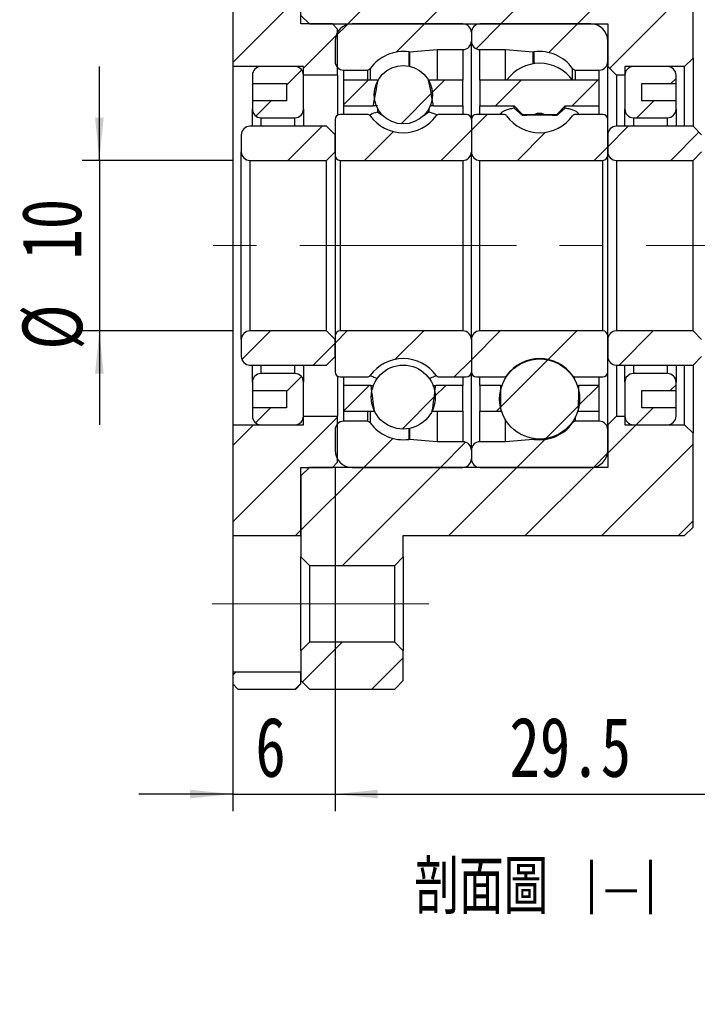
# Model space of a CAD drawing. Header units: millimetres. Extents: x 20 to 351, y 42 to 192.
# Tile 9 of 12: x 204 to 244, y 44 to 102. Entities that reach past the tile are written whole.
import ezdxf

# ---------------------------------------------------------------- set-up
doc = ezdxf.new("R2010")
doc.units = ezdxf.units.MM
doc.linetypes.add('CENTERX2', pattern=[20.32, 12.7, -2.54, 2.54, -2.54])
doc.layers.add('FORMAT', color=7, linetype='Continuous')
doc.styles.add('SLDTEXTSTYLE0', font='TXT', dxfattribs={"width": 0.75})
doc.styles.add('SLDTEXTSTYLE1', font='TXT', dxfattribs={"width": 0.75, "bigfont": 'bigfont'})
doc.dimstyles.new('SLDDIMSTYLE2', dxfattribs={"dimtxt": 3.5, "dimasz": 2.5, "dimexe": 0, "dimexo": 0.0625, "dimgap": 0.875, "dimtad": 1, "dimrnd": 1e-09, "dimzin": 12, "dimdsep": 46, "dimtxsty": 'SLDTEXTSTYLE0', "dimsah": 1, "dimcen": 0.09, "dimadec": 0, "dimazin": 3, "dimtfac": 1, "dimtmove": 0, "dimatfit": 0, "dimfxl": 1, "dimfrac": 2, "dimtolj": 1, "dimtzin": 12, "dimarcsym": 0})
doc.dimstyles.new('SLDDIMSTYLE4', dxfattribs={"dimtxt": 3.5, "dimasz": 2.5, "dimexe": 0, "dimexo": 0.0625, "dimgap": 0.875, "dimtad": 1, "dimdec": 1, "dimrnd": 1e-09, "dimzin": 12, "dimdsep": 46, "dimtxsty": 'SLDTEXTSTYLE0', "dimsah": 1, "dimcen": 0.09, "dimadec": 0, "dimazin": 3, "dimtfac": 1, "dimtdec": 1, "dimtmove": 0, "dimatfit": 0, "dimfxl": 1, "dimfrac": 2, "dimtolj": 1, "dimtzin": 12, "dimarcsym": 0})
doc.dimstyles.new('SLDDIMSTYLE5', dxfattribs={"dimtxt": 3.5, "dimasz": 2.5, "dimexe": 0, "dimexo": 0.0625, "dimgap": 0.875, "dimtad": 1, "dimdec": 1, "dimrnd": 1e-09, "dimzin": 12, "dimdsep": 46, "dimtxsty": 'SLDTEXTSTYLE0', "dimsah": 1, "dimcen": 0.09, "dimadec": 0, "dimazin": 3, "dimtfac": 1, "dimtdec": 1, "dimtofl": 0, "dimtmove": 0, "dimatfit": 3, "dimfxl": 1, "dimfrac": 2, "dimtolj": 1, "dimtzin": 12, "dimarcsym": 0})

# ---------------------------------------------------------------- blocks, each defined once
blk = doc.blocks.new('_D_3')
at = {"layer": 'FORMAT', "color": 7}
for p, q in [((208.618, 93.957), (208.618, 99.457)), ((216.442, 93.957), (207.618, 93.957)), ((208.618, 93.957), (208.618, 83.957)), ((216.442, 83.957), (207.618, 83.957)), ((208.618, 83.957), (208.618, 78.457))]:
    blk.add_line(p, q, dxfattribs=at)
for points in [[(208.618, 93.957), (208.868, 96.457), (208.368, 96.457)], [(208.618, 83.957), (208.368, 81.457), (208.868, 81.457)]]:
    blk.add_solid(points, dxfattribs=at)
at = {"layer": 'FORMAT', "color": 7, "char_height": 3.5, "attachment_point": 1, "rotation": 90, "style": 'SLDTEXTSTYLE0'}
for s, insert in [('10', (204.053, 88.135)), ('%%c', (204.106, 82.857))]:
    blk.add_mtext(s, dxfattribs=dict(at, insert=insert))
blk = doc.blocks.new('_D_6')
at = {"layer": 'FORMAT', "color": 7}
for p, q in [((243.442, 106.457), (243.442, 131.734)), ((251.942, 95.457), (251.942, 131.734)), ((243.442, 130.734), (237.942, 130.734)), ((243.442, 130.734), (251.942, 130.734)), ((251.942, 130.734), (257.442, 130.734))]:
    blk.add_line(p, q, dxfattribs=at)
for centre, start, end in [((249.671, 133.512), 153.43495, 206.56505), ((245.024, 133.512), 333.43495, 26.56505)]:
    blk.add_arc(centre, 6.212, start, end, dxfattribs=at)
for points in [[(243.442, 130.734), (240.942, 130.984), (240.942, 130.484)], [(251.942, 130.734), (254.442, 130.484), (254.442, 130.984)]]:
    blk.add_solid(points, dxfattribs=at)
at = {"layer": 'FORMAT', "color": 7, "insert": (244.115, 135.246), "char_height": 3.5, "attachment_point": 1, "style": 'SLDTEXTSTYLE0'}
blk.add_mtext('8.5', dxfattribs=at)
blk = doc.blocks.new('_D_8')
at = {"layer": 'FORMAT', "color": 7}
for p, q in [((222.442, 75.957), (222.442, 55.799)), ((216.442, 70.957), (216.442, 55.799)), ((216.442, 56.799), (210.942, 56.799)), ((216.442, 56.799), (222.442, 56.799)), ((222.442, 56.799), (227.942, 56.799))]:
    blk.add_line(p, q, dxfattribs=at)
for points in [[(216.442, 56.799), (213.942, 57.049), (213.942, 56.549)], [(222.442, 56.799), (224.942, 56.549), (224.942, 57.049)]]:
    blk.add_solid(points, dxfattribs=at)
at = {"layer": 'FORMAT', "color": 7, "insert": (217.767, 61.31), "char_height": 3.5, "attachment_point": 1, "style": 'SLDTEXTSTYLE0'}
blk.add_mtext('6', dxfattribs=at)
blk = doc.blocks.new('_D_9')
at = {"layer": 'FORMAT', "color": 7}
for p, q in [((251.942, 78.757), (251.942, 55.799)), ((222.442, 75.957), (222.442, 55.799)), ((222.442, 56.799), (251.942, 56.799))]:
    blk.add_line(p, q, dxfattribs=at)
for points in [[(222.442, 56.799), (224.942, 56.549), (224.942, 57.049)], [(251.942, 56.799), (249.442, 57.049), (249.442, 56.549)]]:
    blk.add_solid(points, dxfattribs=at)
at = {"layer": 'FORMAT', "color": 7, "insert": (232.667, 61.31), "char_height": 3.5, "attachment_point": 1, "style": 'SLDTEXTSTYLE0'}
blk.add_mtext('29.5', dxfattribs=at)

msp = doc.modelspace()

# ---------------------------------------------------------------- hatches: boundary and pattern name
at = {"linetype": 'Continuous', "lineweight": 18}
h = msp.add_hatch(dxfattribs=at)
h.set_pattern_fill('ANSI31', style=0)
h.paths.add_polyline_path([(239.4422, 99.45714), (242.9422, 99.45714), (243.4422, 99.95714), (243.4422, 105.45714), (242.9422, 105.95714), (226.4422, 105.95714), (226.4422, 107.20714), (225.9422, 107.70714), (220.9422, 107.70714), (220.4422, 107.20714), (220.4422, 102.45714), (220.9422, 101.95714), (238.4422, 101.95714), (238.4422, 99.45714), (238.9422, 98.95714), (239.4422, 98.95714)], flags=0)
h = msp.add_hatch(dxfattribs=at)
h.set_pattern_fill('ANSI31', style=0)
h.paths.add_polyline_path([(222.2922, 101.95714), (220.4422, 101.95714), (220.4422, 105.95714), (216.4422, 105.95714), (216.4422, 99.45714), (220.5922, 99.45714), (220.5922, 98.95714), (222.5922, 98.95714), (222.5922, 101.65714)], flags=0)
h = msp.add_hatch(dxfattribs=at)
h.set_pattern_fill('ANSI31', style=0)
edge = h.paths.add_edge_path(flags=0)
edge.add_line((230.4422, 100.95714), (230.4422, 101.45714))
edge.add_arc((229.9422, 101.45714), 0.5, 0, 90)
edge.add_line((229.9422, 101.95714), (223.4422, 101.95714))
edge.add_arc((223.4422, 100.95714), 1, 90, 180)
edge.add_line((222.4422, 100.95714), (222.4422, 99.75714))
edge.add_arc((222.9422, 99.75714), 0.5, 180, 270)
edge.add_line((222.9422, 99.25714), (224.34152, 99.25714))
edge.add_arc((224.34152, 99.45714), 0.2, 270, 324.4710803)
edge.add_arc((226.4422, 97.95714), 2.38125, 82.1072529, 144.4710803, ccw=False)
edge.add_arc((226.79666, 100.51394), 0.2, 262.1072529, 275)
edge.add_line((226.81409, 100.3147), (228.4422, 100.45714))
edge.add_line((228.4422, 100.45714), (229.9422, 100.45714))
edge.add_arc((229.9422, 100.95714), 0.5, 270, 360)
h = msp.add_hatch(dxfattribs=at)
h.set_pattern_fill('ANSI31', style=0)
edge = h.paths.add_edge_path(flags=0)
edge.add_line((237.4422, 101.95714), (230.9422, 101.95714))
edge.add_arc((230.9422, 101.45714), 0.5, 90, 180)
edge.add_line((230.4422, 101.45714), (230.4422, 100.95714))
edge.add_arc((230.9422, 100.95714), 0.5, 180, 270)
edge.add_line((230.9422, 100.45714), (232.4422, 100.45714))
edge.add_line((232.4422, 100.45714), (234.07031, 100.3147))
edge.add_arc((234.08775, 100.51394), 0.2, 265, 277.8927471)
edge.add_arc((234.4422, 97.95714), 2.38125, 35.5289197, 97.8927471, ccw=False)
edge.add_arc((236.54288, 99.45714), 0.2, 215.5289197, 270)
edge.add_line((236.54288, 99.25714), (237.9422, 99.25714))
edge.add_arc((237.9422, 99.75714), 0.5, 270, 360)
edge.add_line((238.4422, 99.75714), (238.4422, 100.95714))
edge.add_arc((237.4422, 100.95714), 1, 0, 90)
h = msp.add_hatch(dxfattribs=at)
h.set_pattern_fill('ANSI31', style=0)
edge = h.paths.add_edge_path(flags=0)
edge.add_line((219.5922, 98.45714), (219.5922, 97.45714))
edge.add_line((219.5922, 97.45714), (217.5922, 97.45714))
edge.add_line((217.5922, 97.45714), (217.5922, 96.95714))
edge.add_arc((218.0922, 96.95714), 0.5, 180, 270)
edge.add_line((218.0922, 96.45714), (220.0922, 96.45714))
edge.add_arc((220.0922, 96.95714), 0.5, 270, 360)
edge.add_line((220.5922, 96.95714), (220.5922, 98.95714))
edge.add_arc((220.0922, 98.95714), 0.5, 0, 90)
edge.add_line((220.0922, 99.45714), (218.0922, 99.45714))
edge.add_arc((218.0922, 98.95714), 0.5, 90, 180)
edge.add_line((217.5922, 98.95714), (217.5922, 98.45714))
edge.add_line((217.5922, 98.45714), (219.5922, 98.45714))
h = msp.add_hatch(dxfattribs=at)
h.set_pattern_fill('ANSI31', style=0)
edge = h.paths.add_edge_path(flags=0)
edge.add_arc((226.4422, 97.803), 1.7087, 0, 360)
h = msp.add_hatch(dxfattribs=at)
h.set_pattern_fill('ANSI31', style=0)
edge = h.paths.add_edge_path(flags=0)
edge.add_line((242.4422, 96.95714), (242.4422, 97.45714))
edge.add_line((242.4422, 97.45714), (240.4422, 97.45714))
edge.add_line((240.4422, 97.45714), (240.4422, 98.45714))
edge.add_line((240.4422, 98.45714), (242.4422, 98.45714))
edge.add_line((242.4422, 98.45714), (242.4422, 98.95714))
edge.add_arc((241.9422, 98.95714), 0.5, 0, 90)
edge.add_line((241.9422, 99.45714), (239.9422, 99.45714))
edge.add_arc((239.9422, 98.95714), 0.5, 90, 180)
edge.add_line((239.4422, 98.95714), (239.4422, 96.95714))
edge.add_arc((239.9422, 96.95714), 0.5, 180, 270)
edge.add_line((239.9422, 96.45714), (241.9422, 96.45714))
edge.add_arc((241.9422, 96.95714), 0.5, 270, 360)
h = msp.add_hatch(dxfattribs=at)
h.set_pattern_fill('ANSI31', style=0)
edge = h.paths.add_edge_path(flags=0)
edge.add_line((224.95546, 98.65714), (222.9422, 98.65714))
edge.add_line((222.9422, 98.65714), (222.9422, 97.15714))
edge.add_line((222.9422, 97.15714), (224.67523, 97.15714))
edge.add_ellipse((226.4422, 88.95714), major_axis=(0, 12.61662), ratio=0.18428074, start_angle=8.7140135, end_angle=12.1604153, ccw=False)
h = msp.add_hatch(dxfattribs=at)
h.set_pattern_fill('ANSI31', style=0)
edge = h.paths.add_edge_path(flags=0)
edge.add_ellipse((226.4422, 88.95714), major_axis=(0, 12.61662), ratio=0.18428074, start_angle=347.8395847, end_angle=351.2859865, ccw=False)
edge.add_line((228.20917, 97.15714), (229.9422, 97.15714))
edge.add_line((229.9422, 97.15714), (229.9422, 98.65714))
edge.add_line((229.9422, 98.65714), (227.92894, 98.65714))
h = msp.add_hatch(dxfattribs=at)
h.set_pattern_fill('ANSI31', style=0)
edge = h.paths.add_edge_path(flags=0)
edge.add_line((237.9422, 98.65714), (230.9422, 98.65714))
edge.add_line((230.9422, 98.65714), (230.9422, 97.15714))
edge.add_line((230.9422, 97.15714), (232.9422, 97.15714))
edge.add_line((232.9422, 97.15714), (233.4422, 96.65714))
edge.add_line((233.4422, 96.65714), (234.16826, 96.65714))
edge.add_ellipse((234.4422, 88.95714), major_axis=(0, 7.75401), ratio=0.29984479, start_angle=-2.0375586, end_angle=2.0375586, ccw=False)
edge.add_line((234.71614, 96.65714), (235.4422, 96.65714))
edge.add_line((235.4422, 96.65714), (235.9422, 97.15714))
edge.add_line((235.9422, 97.15714), (237.9422, 97.15714))
edge.add_line((237.9422, 97.15714), (237.9422, 98.65714))
h = msp.add_hatch(dxfattribs=at)
h.set_pattern_fill('ANSI31', style=0)
edge = h.paths.add_edge_path(flags=0)
edge.add_line((222.4422, 96.35714), (222.4422, 94.25714))
edge.add_arc((222.7422, 94.25714), 0.3, 180, 270)
edge.add_line((222.7422, 93.95714), (229.9422, 93.95714))
edge.add_arc((229.9422, 94.45714), 0.5, 270, 360)
edge.add_line((230.4422, 94.45714), (230.4422, 96.35714))
edge.add_arc((230.1422, 96.35714), 0.3, 0, 90)
edge.add_line((230.1422, 96.65714), (228.54288, 96.65714))
edge.add_arc((228.54288, 96.45714), 0.2, 90, 144.4710803)
edge.add_arc((226.4422, 97.95714), 2.38125, 215.5289197, 324.4710803, ccw=False)
edge.add_arc((224.34152, 96.45714), 0.2, 35.5289197, 90)
edge.add_line((224.34152, 96.65714), (222.7422, 96.65714))
edge.add_arc((222.7422, 96.35714), 0.3, 90, 180)
h = msp.add_hatch(dxfattribs=at)
h.set_pattern_fill('ANSI31', style=0)
edge = h.paths.add_edge_path(flags=0)
edge.add_line((230.9422, 93.95714), (238.1422, 93.95714))
edge.add_arc((238.1422, 94.25714), 0.3, 270, 360)
edge.add_line((238.4422, 94.25714), (238.4422, 96.35714))
edge.add_arc((238.1422, 96.35714), 0.3, 0, 90)
edge.add_line((238.1422, 96.65714), (236.54288, 96.65714))
edge.add_arc((236.54288, 96.45714), 0.2, 90, 144.4710803)
edge.add_arc((234.4422, 97.95714), 2.38125, 215.5289197, 324.4710803, ccw=False)
edge.add_arc((232.34152, 96.45714), 0.2, 35.5289197, 90)
edge.add_line((232.34152, 96.65714), (230.7422, 96.65714))
edge.add_arc((230.7422, 96.35714), 0.3, 90, 180)
edge.add_line((230.4422, 96.35714), (230.4422, 94.45714))
edge.add_arc((230.9422, 94.45714), 0.5, 180, 270)
h = msp.add_hatch(dxfattribs=at)
h.set_pattern_fill('ANSI31', style=0)
edge = h.paths.add_edge_path(flags=0)
edge.add_line((221.9422, 93.95714), (222.4422, 94.45714))
edge.add_line((222.4422, 94.45714), (222.4422, 95.45714))
edge.add_line((222.4422, 95.45714), (221.9422, 95.95714))
edge.add_line((221.9422, 95.95714), (217.4422, 95.95714))
edge.add_arc((217.4422, 95.45714), 0.5, 90, 180)
edge.add_line((216.9422, 95.45714), (216.9422, 94.45714))
edge.add_arc((217.4422, 94.45714), 0.5, 180, 270)
edge.add_line((217.4422, 93.95714), (221.9422, 93.95714))
h = msp.add_hatch(dxfattribs=at)
h.set_pattern_fill('ANSI31', style=0)
edge = h.paths.add_edge_path(flags=0)
edge.add_line((243.4422, 93.95714), (243.9422, 94.45714))
edge.add_line((243.9422, 94.45714), (243.9422, 95.45714))
edge.add_line((243.9422, 95.45714), (243.4422, 95.95714))
edge.add_line((243.4422, 95.95714), (238.9422, 95.95714))
edge.add_arc((238.9422, 95.45714), 0.5, 90, 180)
edge.add_line((238.4422, 95.45714), (238.4422, 94.45714))
edge.add_arc((238.9422, 94.45714), 0.5, 180, 270)
edge.add_line((238.9422, 93.95714), (243.4422, 93.95714))
h = msp.add_hatch(dxfattribs=at)
h.set_pattern_fill('ANSI31', style=0)
edge = h.paths.add_edge_path(flags=0)
edge.add_line((222.4422, 83.45714), (221.9422, 83.95714))
edge.add_line((221.9422, 83.95714), (217.4422, 83.95714))
edge.add_arc((217.4422, 83.45714), 0.5, 90, 180)
edge.add_line((216.9422, 83.45714), (216.9422, 82.45714))
edge.add_arc((217.4422, 82.45714), 0.5, 180, 270)
edge.add_line((217.4422, 81.95714), (221.9422, 81.95714))
edge.add_line((221.9422, 81.95714), (222.4422, 82.45714))
edge.add_line((222.4422, 82.45714), (222.4422, 83.45714))
h = msp.add_hatch(dxfattribs=at)
h.set_pattern_fill('ANSI31', style=0)
edge = h.paths.add_edge_path(flags=0)
edge.add_line((229.9422, 83.95714), (222.7422, 83.95714))
edge.add_arc((222.7422, 83.65714), 0.3, 90, 180)
edge.add_line((222.4422, 83.65714), (222.4422, 81.55714))
edge.add_arc((222.7422, 81.55714), 0.3, 180, 270)
edge.add_line((222.7422, 81.25714), (224.34152, 81.25714))
edge.add_arc((224.34152, 81.45714), 0.2, 270, 324.4710803)
edge.add_arc((226.4422, 79.95714), 2.38125, 35.5289197, 144.4710803, ccw=False)
edge.add_arc((228.54288, 81.45714), 0.2, 215.5289197, 270)
edge.add_line((228.54288, 81.25714), (230.1422, 81.25714))
edge.add_arc((230.1422, 81.55714), 0.3, 270, 360)
edge.add_line((230.4422, 81.55714), (230.4422, 83.45714))
edge.add_arc((229.9422, 83.45714), 0.5, 0, 90)
h = msp.add_hatch(dxfattribs=at)
h.set_pattern_fill('ANSI31', style=0)
edge = h.paths.add_edge_path(flags=0)
edge.add_line((238.4422, 81.55714), (238.4422, 83.65714))
edge.add_arc((238.1422, 83.65714), 0.3, 0, 90)
edge.add_line((238.1422, 83.95714), (230.9422, 83.95714))
edge.add_arc((230.9422, 83.45714), 0.5, 90, 180)
edge.add_line((230.4422, 83.45714), (230.4422, 81.55714))
edge.add_arc((230.7422, 81.55714), 0.3, 180, 270)
edge.add_line((230.7422, 81.25714), (232.34152, 81.25714))
edge.add_arc((232.34152, 81.45714), 0.2, 270, 324.4710803)
edge.add_arc((234.4422, 79.95714), 2.38125, 35.5289197, 144.4710803, ccw=False)
edge.add_arc((236.54288, 81.45714), 0.2, 215.5289197, 270)
edge.add_line((236.54288, 81.25714), (238.1422, 81.25714))
edge.add_arc((238.1422, 81.55714), 0.3, 270, 360)
h = msp.add_hatch(dxfattribs=at)
h.set_pattern_fill('ANSI31', style=0)
edge = h.paths.add_edge_path(flags=0)
edge.add_line((243.9422, 83.45714), (243.4422, 83.95714))
edge.add_line((243.4422, 83.95714), (238.9422, 83.95714))
edge.add_arc((238.9422, 83.45714), 0.5, 90, 180)
edge.add_line((238.4422, 83.45714), (238.4422, 82.45714))
edge.add_arc((238.9422, 82.45714), 0.5, 180, 270)
edge.add_line((238.9422, 81.95714), (243.4422, 81.95714))
edge.add_line((243.4422, 81.95714), (243.9422, 82.45714))
edge.add_line((243.9422, 82.45714), (243.9422, 83.45714))
h = msp.add_hatch(dxfattribs=at)
h.set_pattern_fill('ANSI31', style=0)
edge = h.paths.add_edge_path(flags=0)
edge.add_arc((234.4422, 79.96606), 2.3473, 0, 360)
h = msp.add_hatch(dxfattribs=at)
h.set_pattern_fill('ANSI31', style=0)
edge = h.paths.add_edge_path(flags=0)
edge.add_line((217.5922, 80.95714), (217.5922, 80.45714))
edge.add_line((217.5922, 80.45714), (219.5922, 80.45714))
edge.add_line((219.5922, 80.45714), (219.5922, 79.45714))
edge.add_line((219.5922, 79.45714), (217.5922, 79.45714))
edge.add_line((217.5922, 79.45714), (217.5922, 78.95714))
edge.add_arc((218.0922, 78.95714), 0.5, 180, 270)
edge.add_line((218.0922, 78.45714), (220.0922, 78.45714))
edge.add_arc((220.0922, 78.95714), 0.5, 270, 360)
edge.add_line((220.5922, 78.95714), (220.5922, 80.95714))
edge.add_arc((220.0922, 80.95714), 0.5, 0, 90)
edge.add_line((220.0922, 81.45714), (218.0922, 81.45714))
edge.add_arc((218.0922, 80.95714), 0.5, 90, 180)
h = msp.add_hatch(dxfattribs=at)
h.set_pattern_fill('ANSI31', style=0)
edge = h.paths.add_edge_path(flags=0)
edge.add_arc((226.4422, 80.0775), 1.87574, 0, 360)
h = msp.add_hatch(dxfattribs=at)
h.set_pattern_fill('ANSI31', style=0)
edge = h.paths.add_edge_path(flags=0)
edge.add_line((240.4422, 79.45714), (240.4422, 80.45714))
edge.add_line((240.4422, 80.45714), (242.4422, 80.45714))
edge.add_line((242.4422, 80.45714), (242.4422, 80.95714))
edge.add_arc((241.9422, 80.95714), 0.5, 0, 90)
edge.add_line((241.9422, 81.45714), (239.9422, 81.45714))
edge.add_arc((239.9422, 80.95714), 0.5, 90, 180)
edge.add_line((239.4422, 80.95714), (239.4422, 78.95714))
edge.add_arc((239.9422, 78.95714), 0.5, 180, 270)
edge.add_line((239.9422, 78.45714), (241.9422, 78.45714))
edge.add_arc((241.9422, 78.95714), 0.5, 270, 360)
edge.add_line((242.4422, 78.95714), (242.4422, 79.45714))
edge.add_line((242.4422, 79.45714), (240.4422, 79.45714))
h = msp.add_hatch(dxfattribs=at)
h.set_pattern_fill('ANSI31', style=0)
edge = h.paths.add_edge_path(flags=0)
edge.add_line((224.53977, 80.75714), (222.9422, 80.75714))
edge.add_line((222.9422, 80.75714), (222.9422, 79.25714))
edge.add_line((222.9422, 79.25714), (224.73753, 79.25714))
edge.add_ellipse((226.4422, 88.95714), major_axis=(0, -14.26421), ratio=0.16299534, start_angle=346.9382713, end_angle=350.0326816, ccw=False)
h = msp.add_hatch(dxfattribs=at)
h.set_pattern_fill('ANSI31', style=0)
edge = h.paths.add_edge_path(flags=0)
edge.add_line((229.9422, 79.25714), (229.9422, 80.75714))
edge.add_line((229.9422, 80.75714), (228.34463, 80.75714))
edge.add_ellipse((226.4422, 88.95714), major_axis=(0, -14.26421), ratio=0.16299534, start_angle=9.9673184, end_angle=13.0617287, ccw=False)
edge.add_line((228.14687, 79.25714), (229.9422, 79.25714))
h = msp.add_hatch(dxfattribs=at)
h.set_pattern_fill('ANSI31', style=0)
edge = h.paths.add_edge_path(flags=0)
edge.add_ellipse((234.4422, 88.95714), major_axis=(0, -52.22234), ratio=0.04452118, start_angle=344.3567233, end_angle=346.7472364, ccw=False)
edge.add_line((232.14604, 80.75714), (230.9422, 80.75714))
edge.add_line((230.9422, 80.75714), (230.9422, 79.25714))
edge.add_line((230.9422, 79.25714), (232.15766, 79.25714))
h = msp.add_hatch(dxfattribs=at)
h.set_pattern_fill('ANSI31', style=0)
edge = h.paths.add_edge_path(flags=0)
edge.add_line((236.72674, 79.25714), (237.9422, 79.25714))
edge.add_line((237.9422, 79.25714), (237.9422, 80.75714))
edge.add_line((237.9422, 80.75714), (236.73836, 80.75714))
edge.add_ellipse((234.4422, 88.95714), major_axis=(0, -52.22234), ratio=0.04452118, start_angle=13.2527636, end_angle=15.6432767, ccw=False)
h = msp.add_hatch(dxfattribs=at)
h.set_pattern_fill('ANSI31', style=0)
h.paths.add_polyline_path([(216.4422, 71.95714), (220.4422, 71.95714), (220.4422, 75.95714), (222.2922, 75.95714), (222.5922, 76.25714), (222.5922, 78.95714), (220.5922, 78.95714), (220.5922, 78.45714), (216.4422, 78.45714)], flags=0)
h = msp.add_hatch(dxfattribs=at)
h.set_pattern_fill('ANSI31', style=0)
h.paths.add_polyline_path([(242.9422, 78.45714), (239.4422, 78.45714), (239.4422, 78.95714), (238.9422, 78.95714), (238.4422, 78.45714), (238.4422, 75.95714), (220.9422, 75.95714), (220.4422, 75.45714), (220.4422, 70.70714), (220.9422, 70.20714), (225.9422, 70.20714), (226.4422, 70.70714), (226.4422, 71.95714), (242.9422, 71.95714), (243.4422, 72.45714), (243.4422, 77.95714)], flags=0)
h = msp.add_hatch(dxfattribs=at)
h.set_pattern_fill('ANSI31', style=0)
edge = h.paths.add_edge_path(flags=0)
edge.add_line((223.4422, 75.95714), (229.9422, 75.95714))
edge.add_arc((229.9422, 76.45714), 0.5, 270, 360)
edge.add_line((230.4422, 76.45714), (230.4422, 76.95714))
edge.add_arc((229.9422, 76.95714), 0.5, 0, 90)
edge.add_line((229.9422, 77.45714), (228.4422, 77.45714))
edge.add_line((228.4422, 77.45714), (226.81409, 77.59958))
edge.add_arc((226.79666, 77.40034), 0.2, 85, 97.8927471)
edge.add_arc((226.4422, 79.95714), 2.38125, 215.5289197, 277.8927471, ccw=False)
edge.add_arc((224.34152, 78.45714), 0.2, 35.5289197, 90)
edge.add_line((224.34152, 78.65714), (222.9422, 78.65714))
edge.add_arc((222.9422, 78.15714), 0.5, 90, 180)
edge.add_line((222.4422, 78.15714), (222.4422, 76.95714))
edge.add_arc((223.4422, 76.95714), 1, 180, 270)
h = msp.add_hatch(dxfattribs=at)
h.set_pattern_fill('ANSI31', style=0)
edge = h.paths.add_edge_path(flags=0)
edge.add_line((230.4422, 76.95714), (230.4422, 76.45714))
edge.add_arc((230.9422, 76.45714), 0.5, 180, 270)
edge.add_line((230.9422, 75.95714), (237.4422, 75.95714))
edge.add_arc((237.4422, 76.95714), 1, 270, 360)
edge.add_line((238.4422, 76.95714), (238.4422, 78.15714))
edge.add_arc((237.9422, 78.15714), 0.5, 360, 450)
edge.add_line((237.9422, 78.65714), (236.54288, 78.65714))
edge.add_arc((236.54288, 78.45714), 0.2, 90, 144.4710803)
edge.add_arc((234.4422, 79.95714), 2.38125, 262.1072529, 324.4710803, ccw=False)
edge.add_arc((234.08775, 77.40034), 0.2, 82.1072529, 95)
edge.add_line((234.07031, 77.59958), (232.4422, 77.45714))
edge.add_line((232.4422, 77.45714), (230.9422, 77.45714))
edge.add_arc((230.9422, 76.95714), 0.5, 90, 180)
h = msp.add_hatch(dxfattribs=at)
h.set_pattern_fill('ANSI31', style=0)
h.paths.add_polyline_path([(220.4422, 63.45714), (220.9422, 62.95714), (225.9422, 62.95714), (226.4422, 63.45714), (226.4422, 65.20714), (225.9422, 65.70714), (220.9422, 65.70714), (220.4422, 65.20714)], flags=0)
h = msp.add_hatch(dxfattribs=at)
h.set_pattern_fill('ANSI31', style=0)
h.paths.add_polyline_path([(220.1422, 62.95714), (220.4422, 63.25714), (220.4422, 63.95714), (216.4422, 63.95714), (216.4422, 63.25714), (216.7422, 62.95714)], flags=0)

# ---------------------------------------------------------------- linework, layer by layer
at = {"color": 7, "linetype": 'Continuous', "lineweight": 25}
for p, q in [((216.4422, 105.95714), (216.4422, 99.45714)), ((220.4422, 101.95714), (220.4422, 105.95714)), ((243.4422, 99.95714), (243.4422, 105.45714)), ((220.9422, 101.95714), (220.4422, 102.45714)), ((222.2922, 101.95714), (220.4422, 101.95714)), ((220.9422, 101.95714), (238.4422, 101.95714)), ((222.2922, 101.95714), (222.5922, 101.65714)), ((222.5922, 98.95714), (222.5922, 101.65714)), ((229.9422, 101.95714), (223.4422, 101.95714)), ((237.4422, 101.95714), (230.9422, 101.95714)), ((238.4422, 101.95714), (238.4422, 99.45714)), ((230.4422, 101.45714), (230.4422, 100.95714)), ((222.4422, 100.95714), (222.4422, 99.75714)), ((230.4422, 96.35714), (230.4422, 100.95714)), ((238.4422, 99.75714), (238.4422, 100.95714)), ((226.81409, 100.3147), (228.4422, 100.45714)), ((228.4422, 100.45714), (228.4422, 98.65714)), ((228.4422, 100.45714), (229.9422, 100.45714)), ((230.9422, 100.45714), (232.4422, 100.45714)), ((232.4422, 98.65714), (232.4422, 100.45714)), ((232.4422, 100.45714), (234.07031, 100.3147)), ((243.4422, 99.95714), (242.9422, 99.45714)), ((243.4422, 99.95714), (243.4422, 95.95714)), ((220.5922, 99.45714), (216.4422, 99.45714)), ((216.4422, 99.45714), (216.4422, 78.45714)), ((220.0922, 99.45714), (218.0922, 99.45714)), ((220.5922, 98.95714), (220.5922, 99.45714)), ((238.9422, 98.95714), (238.4422, 99.45714)), ((238.4422, 96.35714), (238.4422, 99.45714)), ((242.9422, 99.45714), (239.4422, 99.45714)), ((239.4422, 99.45714), (239.4422, 98.95714)), ((241.9422, 99.45714), (239.9422, 99.45714)), ((242.9422, 95.95714), (242.9422, 99.45714)), ((217.5922, 98.95714), (217.5922, 98.45714)), ((220.5922, 96.95714), (220.5922, 98.95714)), ((222.5922, 98.95714), (220.5922, 98.95714)), ((222.5922, 98.95714), (222.5922, 96.61695)), ((222.9422, 99.25714), (224.34152, 99.25714)), ((236.54288, 99.25714), (237.9422, 99.25714)), ((238.9422, 98.95714), (238.9422, 95.95714)), ((239.4422, 98.95714), (238.9422, 98.95714)), ((239.4422, 98.95714), (239.4422, 96.95714)), ((242.4422, 98.45714), (242.4422, 98.95714)), ((217.5922, 98.45714), (219.5922, 98.45714)), ((217.5922, 98.45714), (217.5922, 97.45714)), ((219.5922, 98.45714), (219.5922, 97.45714)), ((224.95546, 98.65714), (222.9422, 98.65714)), ((222.9422, 98.65714), (222.9422, 97.15714)), ((229.9422, 98.65714), (227.92894, 98.65714)), ((229.9422, 97.15714), (229.9422, 98.65714)), ((237.9422, 98.65714), (230.9422, 98.65714)), ((230.9422, 98.65714), (230.9422, 97.15714)), ((237.9422, 97.15714), (237.9422, 98.65714)), ((240.4422, 98.45714), (242.4422, 98.45714)), ((240.4422, 97.45714), (240.4422, 98.45714)), ((242.4422, 97.45714), (242.4422, 98.45714)), ((219.5922, 97.45714), (217.5922, 97.45714)), ((217.5922, 97.45714), (217.5922, 96.95714)), ((222.9422, 97.15714), (224.67523, 97.15714)), ((222.9422, 97.15714), (222.9422, 96.65714)), ((228.20917, 97.15714), (229.9422, 97.15714)), ((229.9422, 97.15714), (229.9422, 96.65714)), ((230.9422, 97.15714), (232.9422, 97.15714)), ((230.9422, 96.65714), (230.9422, 97.15714)), ((232.9422, 97.03156), (232.9422, 97.15714)), ((232.9422, 97.15714), (233.4422, 96.65714)), ((232.9422, 97.03156), (233.4422, 96.60403)), ((235.4422, 96.65714), (235.9422, 97.15714)), ((235.4422, 96.60403), (235.9422, 97.03156)), ((235.9422, 97.03156), (235.9422, 97.15714)), ((235.9422, 97.15714), (237.9422, 97.15714)), ((237.9422, 96.65714), (237.9422, 97.15714)), ((242.4422, 97.45714), (240.4422, 97.45714)), ((242.4422, 96.95714), (242.4422, 97.45714)), ((217.5922, 95.95714), (217.5922, 96.95714)), ((218.0922, 96.45714), (220.0922, 96.45714)), ((220.5922, 96.95714), (220.5922, 95.95714)), ((224.34152, 96.65714), (222.7422, 96.65714)), ((224.9422, 96.98469), (224.9422, 96.80429)), ((224.9422, 96.80429), (225.32089, 96.53023)), ((227.61875, 96.5702), (227.9422, 96.80429)), ((227.9422, 96.98469), (227.9422, 96.80429)), ((230.1422, 96.65714), (228.54288, 96.65714)), ((232.34152, 96.65714), (230.7422, 96.65714)), ((233.4422, 96.65714), (234.16826, 96.65714)), ((233.4422, 96.60403), (233.4422, 96.65714)), ((234.71614, 96.65714), (235.4422, 96.65714)), ((235.4422, 96.60403), (235.4422, 96.65714)), ((238.1422, 96.65714), (236.54288, 96.65714)), ((239.4422, 95.95714), (239.4422, 96.95714)), ((239.9422, 96.45714), (241.9422, 96.45714)), ((242.4422, 96.95714), (242.4422, 95.95714)), ((221.9422, 95.95714), (217.4422, 95.95714)), ((221.9422, 95.95714), (222.4422, 95.45714)), ((222.4422, 96.35714), (222.4422, 94.25714)), ((230.4422, 96.35714), (230.4422, 94.45714)), ((238.4422, 94.25714), (238.4422, 96.35714)), ((243.4422, 95.95714), (238.9422, 95.95714)), ((243.4422, 95.95714), (243.9422, 95.45714)), ((216.9422, 95.45714), (216.9422, 94.45714)), ((222.4422, 94.45714), (222.4422, 95.45714)), ((238.4422, 95.45714), (238.4422, 94.45714)), ((216.9422, 83.45714), (216.9422, 94.45714)), ((222.4422, 94.45714), (221.9422, 93.95714)), ((222.4422, 94.25714), (222.4422, 83.65714)), ((230.4422, 83.45714), (230.4422, 94.45714)), ((238.4422, 83.65714), (238.4422, 94.25714)), ((243.9422, 94.45714), (243.4422, 93.95714)), ((217.4422, 93.95714), (217.4422, 83.95714)), ((217.4422, 93.95714), (221.9422, 93.95714)), ((221.9422, 83.95714), (221.9422, 93.95714)), ((222.7422, 93.95714), (222.7422, 83.95714)), ((222.7422, 93.95714), (229.9422, 93.95714)), ((229.9422, 93.95714), (229.9422, 83.95714)), ((230.9422, 83.95714), (230.9422, 93.95714)), ((230.9422, 93.95714), (238.1422, 93.95714)), ((238.1422, 83.95714), (238.1422, 93.95714)), ((238.9422, 93.95714), (238.9422, 83.95714)), ((238.9422, 93.95714), (243.4422, 93.95714)), ((243.4422, 83.95714), (243.4422, 93.95714)), ((221.9422, 83.95714), (217.4422, 83.95714)), ((221.9422, 83.95714), (222.4422, 83.45714)), ((229.9422, 83.95714), (222.7422, 83.95714)), ((238.1422, 83.95714), (230.9422, 83.95714)), ((243.4422, 83.95714), (238.9422, 83.95714)), ((243.4422, 83.95714), (243.9422, 83.45714)), ((216.9422, 83.45714), (216.9422, 82.45714)), ((222.4422, 83.65714), (222.4422, 81.55714)), ((222.4422, 82.45714), (222.4422, 83.45714)), ((230.4422, 83.45714), (230.4422, 81.55714)), ((238.4422, 81.55714), (238.4422, 83.65714)), ((238.4422, 83.45714), (238.4422, 82.45714)), ((222.4422, 82.45714), (221.9422, 81.95714)), ((243.9422, 82.45714), (243.4422, 81.95714)), ((217.4422, 81.95714), (221.9422, 81.95714)), ((217.5922, 80.95714), (217.5922, 81.95714)), ((220.0922, 81.45714), (218.0922, 81.45714)), ((220.5922, 81.95714), (220.5922, 80.95714)), ((230.4422, 76.95714), (230.4422, 81.55714)), ((238.4422, 78.45714), (238.4422, 81.55714)), ((238.9422, 81.95714), (243.4422, 81.95714)), ((238.9422, 81.95714), (238.9422, 78.95714)), ((239.4422, 80.95714), (239.4422, 81.95714)), ((241.9422, 81.45714), (239.9422, 81.45714)), ((242.4422, 81.95714), (242.4422, 80.95714)), ((242.9422, 78.45714), (242.9422, 81.95714)), ((243.4422, 81.95714), (243.4422, 77.95714)), ((217.5922, 80.95714), (217.5922, 80.45714)), ((220.5922, 78.95714), (220.5922, 80.95714)), ((222.5922, 81.29733), (222.5922, 78.95714)), ((222.7422, 81.25714), (224.34152, 81.25714)), ((222.9422, 81.25714), (222.9422, 80.75714)), ((228.54288, 81.25714), (230.1422, 81.25714)), ((229.9422, 81.25714), (229.9422, 80.75714)), ((230.7422, 81.25714), (232.34152, 81.25714)), ((230.9422, 80.75714), (230.9422, 81.25714)), ((236.54288, 81.25714), (238.1422, 81.25714)), ((237.9422, 80.75714), (237.9422, 81.25714)), ((239.4422, 80.95714), (239.4422, 78.95714)), ((242.4422, 80.45714), (242.4422, 80.95714)), ((217.5922, 80.45714), (217.5922, 79.45714)), ((217.5922, 80.45714), (219.5922, 80.45714)), ((219.5922, 80.45714), (219.5922, 79.45714)), ((224.53977, 80.75714), (222.9422, 80.75714)), ((222.9422, 80.75714), (222.9422, 79.25714)), ((224.53977, 80.75714), (224.71307, 80.76241)), ((228.15636, 80.76286), (228.34463, 80.75714)), ((229.9422, 80.75714), (228.34463, 80.75714)), ((229.9422, 79.25714), (229.9422, 80.75714)), ((232.14604, 80.75714), (230.9422, 80.75714)), ((230.9422, 80.75714), (230.9422, 79.25714)), ((232.14604, 80.75714), (232.25552, 80.77036)), ((236.63533, 80.76885), (236.73836, 80.75714)), ((237.9422, 80.75714), (236.73836, 80.75714)), ((237.9422, 79.25714), (237.9422, 80.75714)), ((240.4422, 80.45714), (242.4422, 80.45714)), ((240.4422, 79.45714), (240.4422, 80.45714)), ((242.4422, 79.45714), (242.4422, 80.45714)), ((219.5922, 79.45714), (217.5922, 79.45714)), ((217.5922, 79.45714), (217.5922, 78.95714)), ((222.9422, 79.25714), (224.73753, 79.25714)), ((228.14687, 79.25714), (229.9422, 79.25714)), ((228.4422, 79.25714), (228.4422, 77.45714)), ((230.9422, 79.25714), (232.15766, 79.25714)), ((236.72674, 79.25714), (236.66355, 79.26267)), ((236.72674, 79.25714), (237.9422, 79.25714)), ((242.4422, 79.45714), (240.4422, 79.45714)), ((242.4422, 78.95714), (242.4422, 79.45714)), ((220.5922, 78.95714), (222.5922, 78.95714)), ((220.5922, 78.45714), (220.5922, 78.95714)), ((222.5922, 76.25714), (222.5922, 78.95714)), ((224.34152, 78.65714), (222.9422, 78.65714)), ((232.4422, 77.45714), (232.4422, 78.73733)), ((237.9422, 78.65714), (236.54288, 78.65714)), ((238.4422, 78.45714), (238.9422, 78.95714)), ((238.9422, 78.95714), (239.4422, 78.95714)), ((239.4422, 78.95714), (239.4422, 78.45714)), ((216.4422, 78.45714), (220.5922, 78.45714)), ((216.4422, 78.45714), (216.4422, 71.95714)), ((218.0922, 78.45714), (220.0922, 78.45714)), ((222.4422, 78.15714), (222.4422, 76.95714)), ((238.4422, 78.45714), (238.4422, 75.95714)), ((238.4422, 76.95714), (238.4422, 78.15714)), ((239.4422, 78.45714), (242.9422, 78.45714)), ((239.9422, 78.45714), (241.9422, 78.45714)), ((242.9422, 78.45714), (243.4422, 77.95714)), ((243.4422, 72.45714), (243.4422, 77.95714)), ((228.4422, 77.45714), (226.81409, 77.59958)), ((229.9422, 77.45714), (228.4422, 77.45714)), ((232.4422, 77.45714), (230.9422, 77.45714)), ((234.07031, 77.59958), (232.4422, 77.45714)), ((230.4422, 76.95714), (230.4422, 76.45714)), ((222.5922, 76.25714), (222.2922, 75.95714)), ((220.4422, 75.95714), (222.2922, 75.95714)), ((220.4422, 71.95714), (220.4422, 75.95714)), ((220.4422, 75.45714), (220.9422, 75.95714)), ((238.4422, 75.95714), (220.9422, 75.95714)), ((223.4422, 75.95714), (229.9422, 75.95714)), ((230.9422, 75.95714), (237.4422, 75.95714)), ((220.4422, 75.45714), (220.4422, 70.70714)), ((243.4422, 72.45714), (242.9422, 71.95714)), ((216.4422, 71.95714), (220.4422, 71.95714)), ((216.4422, 71.95714), (216.4422, 63.95714)), ((226.4422, 71.95714), (242.9422, 71.95714)), ((226.4422, 70.70714), (226.4422, 71.95714)), ((220.9422, 70.20714), (220.4422, 70.70714)), ((220.4422, 65.20714), (220.4422, 70.70714)), ((226.4422, 70.70714), (225.9422, 70.20714)), ((226.4422, 70.70714), (226.4422, 65.20714)), ((220.9422, 70.20714), (225.9422, 70.20714)), ((220.9422, 70.20714), (220.9422, 65.70714)), ((225.9422, 65.70714), (225.9422, 70.20714)), ((220.4422, 65.20714), (220.9422, 65.70714)), ((225.9422, 65.70714), (220.9422, 65.70714)), ((225.9422, 65.70714), (226.4422, 65.20714)), ((220.4422, 65.20714), (220.4422, 63.45714)), ((226.4422, 63.45714), (226.4422, 65.20714)), ((220.4422, 63.95714), (216.4422, 63.95714)), ((216.4422, 63.95714), (216.4422, 63.25714)), ((220.4422, 63.25714), (220.4422, 63.95714)), ((216.7422, 62.95714), (216.4422, 63.25714)), ((216.7422, 62.95714), (220.1422, 62.95714)), ((220.4422, 63.25714), (220.1422, 62.95714)), ((220.9422, 62.95714), (220.4422, 63.45714)), ((220.9422, 62.95714), (225.9422, 62.95714)), ((226.4422, 63.45714), (225.9422, 62.95714))]:
    msp.add_line(p, q, dxfattribs=at)
at = {"color": 8, "linetype": 'Continuous', "lineweight": 25}
for p, q in [((226.76919, 100.31583), (226.76919, 99.48012)), ((226.81409, 100.3147), (226.81409, 99.47074)), ((229.9422, 100.45714), (229.9422, 98.65714)), ((230.9422, 98.65714), (230.9422, 100.45714)), ((234.07031, 99.62097), (234.07031, 100.3147)), ((234.11521, 99.62764), (234.11521, 100.31583)), ((224.50429, 99.34092), (224.50429, 98.65714)), ((236.38012, 98.65272), (236.38012, 99.34092)), ((222.9422, 99.25714), (222.9422, 98.65714)), ((224.34152, 99.25714), (224.34152, 98.65714)), ((236.54288, 98.65714), (236.54288, 99.25714)), ((237.9422, 98.65714), (237.9422, 99.25714)), ((218.0922, 96.45714), (218.0922, 95.95714)), ((220.0922, 95.95714), (220.0922, 96.45714)), ((239.9422, 96.45714), (239.9422, 95.95714)), ((241.9422, 95.95714), (241.9422, 96.45714)), ((218.0922, 81.95714), (218.0922, 81.45714)), ((220.0922, 81.45714), (220.0922, 81.95714)), ((239.9422, 81.95714), (239.9422, 81.45714)), ((241.9422, 81.45714), (241.9422, 81.95714)), ((222.9422, 79.25714), (222.9422, 78.65714)), ((224.34152, 79.25714), (224.34152, 78.65714)), ((224.50429, 79.25714), (224.50429, 78.57336)), ((229.9422, 79.25714), (229.9422, 77.45714)), ((230.9422, 77.45714), (230.9422, 79.25714)), ((237.9422, 78.65714), (237.9422, 79.25714)), ((236.38012, 78.57336), (236.38012, 78.64157)), ((236.54288, 78.65714), (236.54288, 78.91871)), ((226.76919, 78.23048), (226.76919, 77.59845)), ((226.81409, 78.239), (226.81409, 77.59958)), ((234.07031, 77.59958), (234.07031, 77.64841)), ((234.11521, 77.59845), (234.11521, 77.64166))]:
    msp.add_line(p, q, dxfattribs=at)
at = {"color": 7, "linetype": 'Continuous', "lineweight": 25}
for centre, radius in [((226.4422, 97.803), 1.7087), ((234.4422, 79.96606), 2.3473), ((226.4422, 80.0775), 1.87574)]:
    msp.add_circle(centre, radius, dxfattribs=at)
for centre, radius, start, end in [((223.4422, 100.95714), 1, 90, 180), ((229.9422, 101.45714), 0.5, 0, 90), ((230.9422, 101.45714), 0.5, 90, 180), ((237.4422, 100.95714), 1, 0, 90), ((229.9422, 100.95714), 0.5, 270, 0), ((230.9422, 100.95714), 0.5, 180, 270), ((226.4422, 97.95714), 2.38125, 82.1072529, 144.4710803), ((226.79666, 100.51394), 0.2, 262.1072529, 275), ((234.08775, 100.51394), 0.2, 265, 277.8927471), ((234.4422, 97.95714), 2.38125, 35.5289197, 97.8927471), ((218.0922, 98.95714), 0.5, 90, 180), ((220.0922, 98.95714), 0.5, 0, 90), ((222.9422, 99.75714), 0.5, 180, 270), ((224.34152, 99.45714), 0.2, 270, 324.4710803), ((234.4422, 97.26894), 2.38125, 90, 144.3403144), ((234.4422, 97.26894), 2.38125, 35.5289197, 90), ((236.54288, 99.45714), 0.2, 215.5289197, 270), ((237.9422, 99.75714), 0.5, 270, 360), ((239.9422, 98.95714), 0.5, 90, 180), ((241.9422, 98.95714), 0.5, 0, 90), ((218.0922, 96.95714), 0.5, 180, 270), ((220.0922, 96.95714), 0.5, 270, 0), ((222.7422, 96.35714), 0.3, 90, 180), ((224.34152, 96.45714), 0.2, 35.5289197, 90), ((226.4422, 97.95714), 2.38125, 215.5289197, 324.4710803), ((228.54288, 96.45714), 0.2, 90, 144.4710803), ((230.1422, 96.35714), 0.3, 0, 90), ((230.7422, 96.35714), 0.3, 90, 180), ((232.34152, 96.45714), 0.2, 35.5289197, 90), ((234.4422, 97.95714), 2.38125, 215.5289197, 324.4710803), ((236.54288, 96.45714), 0.2, 90, 144.4710803), ((238.1422, 96.35714), 0.3, 0, 90), ((239.9422, 96.95714), 0.5, 180, 270), ((241.9422, 96.95714), 0.5, 270, 0), ((217.4422, 95.45714), 0.5, 90, 180), ((238.9422, 95.45714), 0.5, 90, 180), ((217.4422, 94.45714), 0.5, 180, 270), ((222.7422, 94.25714), 0.3, 180, 270), ((229.9422, 94.45714), 0.5, 270, 0), ((230.9422, 94.45714), 0.5, 180, 270), ((238.1422, 94.25714), 0.3, 270, 0), ((238.9422, 94.45714), 0.5, 180, 270), ((217.4422, 83.45714), 0.5, 90, 180), ((222.7422, 83.65714), 0.3, 90, 180), ((229.9422, 83.45714), 0.5, 360, 90), ((230.9422, 83.45714), 0.5, 90, 180), ((238.1422, 83.65714), 0.3, 0, 90), ((238.9422, 83.45714), 0.5, 90, 180), ((217.4422, 82.45714), 0.5, 180, 270), ((226.4422, 79.95714), 2.38125, 35.5289197, 144.4710803), ((234.4422, 79.95714), 2.38125, 35.5289197, 144.4710803), ((238.9422, 82.45714), 0.5, 180, 270), ((218.0922, 80.95714), 0.5, 90, 180), ((220.0922, 80.95714), 0.5, 0, 90), ((222.7422, 81.55714), 0.3, 180, 270), ((230.1422, 81.55714), 0.3, 270, 0), ((230.7422, 81.55714), 0.3, 180, 270), ((238.1422, 81.55714), 0.3, 270, 360), ((239.9422, 80.95714), 0.5, 90, 180), ((241.9422, 80.95714), 0.5, 0, 90), ((224.34152, 81.45714), 0.2, 270, 324.4710803), ((228.54288, 81.45714), 0.2, 215.5289197, 270), ((232.34152, 81.45714), 0.2, 270, 324.4710803), ((236.54288, 81.45714), 0.2, 215.5289197, 270), ((218.0922, 78.95714), 0.5, 180, 270), ((220.0922, 78.95714), 0.5, 270, 0), ((222.9422, 78.15714), 0.5, 90, 180), ((224.34152, 78.45714), 0.2, 35.5289197, 90), ((226.4422, 79.95714), 2.38125, 215.5289197, 277.8927471), ((234.4422, 79.95714), 2.38125, 262.1072529, 324.4710803), ((236.54288, 78.45714), 0.2, 90, 144.4710803), ((237.9422, 78.15714), 0.5, 0, 90), ((239.9422, 78.95714), 0.5, 180, 270), ((241.9422, 78.95714), 0.5, 270, 0), ((226.79666, 77.40034), 0.2, 85, 97.8927471), ((229.9422, 76.95714), 0.5, 360, 90), ((230.9422, 76.95714), 0.5, 90, 180), ((234.08775, 77.40034), 0.2, 82.1072529, 95), ((223.4422, 76.95714), 1, 180, 270), ((237.4422, 76.95714), 1, 270, 360), ((229.9422, 76.45714), 0.5, 270, 0), ((230.9422, 76.45714), 0.5, 180, 270)]:
    msp.add_arc(centre, radius, start, end, dxfattribs=at)
for centre, major_axis, ratio, start_param, end_param in [((226.4422, 88.95714), (0, 12.61662), 0.18428074, 0.69379131, 0.86329562), ((226.4422, 88.95714), (0, 12.61662), 0.18428074, 5.41988969, 5.589394), ((234.4422, 88.95714), (0, 7.75401), 0.29984479, 6.16508571, 6.4012849), ((226.4422, 88.95714), (0, -14.26421), 0.16299534, 5.32482846, 5.46018374), ((226.4422, 88.95714), (0, -14.26421), 0.16299534, 0.82300157, 0.95835684), ((234.4422, 88.95714), (0, -52.22234), 0.04452118, 4.87006242, 4.89921825), ((234.4422, 88.95714), (0, -52.22234), 0.04452118, 1.38396706, 1.41312289)]:
    msp.add_ellipse(centre, major_axis=major_axis, ratio=ratio, start_param=start_param, end_param=end_param, dxfattribs=at)
for points, knots in [([(224.9422, 97.15267), (224.86293, 97.15465), (224.76971, 97.15697), (224.68752, 97.15712), (224.67523, 97.15714)], [0, 0, 0, 0, 0.850419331, 1, 1, 1, 1]), ([(228.20917, 97.15714), (228.18865, 97.15709), (228.12567, 97.15695), (228.05431, 97.15517), (228.00621, 97.15397)], [0, 0, 0, 0, 0.32584274, 1, 1, 1, 1]), ([(232.14566, 96.65714), (232.16789, 96.69572), (232.21391, 96.77555), (232.35645, 96.8723), (232.55399, 96.95163), (232.75785, 97.00175), (232.89744, 97.02432), (232.9422, 97.03156)], [0, 0, 0, 0, 0.210212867, 0.435067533, 0.663579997, 0.892115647, 1, 1, 1, 1]), ([(235.9422, 97.03156), (236.03779, 97.01481), (236.22897, 96.98132), (236.45599, 96.9075), (236.62302, 96.81051), (236.71659, 96.72528), (236.73199, 96.66619), (236.73507, 96.65436)], [0, 0, 0, 0, 0.2351625, 0.47030948, 0.70572534, 0.94109758, 1, 1, 1, 1]), ([(224.46068, 96.61402), (224.48114, 96.62785), (224.60196, 96.70957), (224.78781, 96.76131), (224.9422, 96.80429)], [0, 0, 0, 0, 0.16930461, 1, 1, 1, 1]), ([(227.9422, 96.80429), (228.10913, 96.75833), (228.29617, 96.70684), (228.41279, 96.62319), (228.42534, 96.61419)], [0, 0, 0, 0, 0.89241151, 1, 1, 1, 1]), ([(233.4422, 96.60403), (233.55651, 96.60957), (233.78836, 96.6208), (234.16064, 96.62744), (234.54217, 96.62873), (234.9802, 96.62455), (235.27078, 96.61164), (235.4422, 96.60403)], [0, 0, 0, 0, 0.18049146, 0.36609749, 0.54663318, 0.73255332, 1, 1, 1, 1]), ([(234.71614, 96.65714), (234.62483, 96.65713), (234.4422, 96.65711), (234.25957, 96.65713), (234.16826, 96.65714)], [0, 0, 0, 0, 0.49999915, 1, 1, 1, 1]), ([(224.9422, 81.16325), (224.91459, 81.17102), (224.78869, 81.20642), (224.6318, 81.26075), (224.53394, 81.3219), (224.50429, 81.34042)], [0, 0, 0, 0, 0.16376986, 0.74664899, 1, 1, 1, 1]), ([(228.36962, 81.33387), (228.34109, 81.31639), (228.22629, 81.24605), (228.06409, 81.19878), (227.9422, 81.16325)], [0, 0, 0, 0, 0.24847052, 1, 1, 1, 1])]:
    msp.add_open_spline(points, degree=3, knots=knots, dxfattribs=at)
at = {"layer": 'FORMAT', "color": 7, "linetype": 'CENTERX2', "lineweight": 18}
for p, q in [((253.39629, 88.95714), (214.0472, 88.95714)), ((227.9422, 67.95714), (215.03634, 67.95714))]:
    msp.add_line(p, q, dxfattribs=at)

# ---------------------------------------------------------------- texts
at = {"layer": 'FORMAT', "insert": (234.22821, 52.93965), "char_height": 3.175, "attachment_point": 2, "style": 'SLDTEXTSTYLE1'}
msp.add_mtext('\\M+19655\\M+196CA\\M+19AA4 I-I', dxfattribs=at)

# ---------------------------------------------------------------- dimensions: what is measured, and where the dimension line sits
at = {"layer": 'FORMAT', "color": 7}
dim = msp.add_linear_dim(base=(251.9422, 130.73378), p1=(243.4422, 105.45714), p2=(251.9422, 94.45714), text='(<>)', dimstyle='SLDDIMSTYLE4', dxfattribs=at)
dim.commit()
dim.dimension.update_dxf_attribs({"geometry": '_D_6', "text_midpoint": (247.34777, 130.73378), "dimtype": 160})
dim = msp.add_linear_dim(base=(208.61819, 83.95714), p1=(217.4422, 93.95714), p2=(217.4422, 83.95714), angle=90, text='%%c<>', dimstyle='SLDDIMSTYLE2', dxfattribs=at)
dim.commit()
dim.dimension.update_dxf_attribs({"geometry": '_D_3', "text_midpoint": (208.61819, 88.08225), "dimtype": 160})
for base, p1, p2, dimstyle, picture, middle in [((251.9422, 56.79869), (222.4422, 76.95714), (251.9422, 79.75714), 'SLDDIMSTYLE5', '_D_9', (237.1922, 56.79869)), ((222.4422, 56.79869), (216.4422, 71.95714), (222.4422, 76.95714), 'SLDDIMSTYLE2', '_D_8', (219.05977, 56.79869))]:
    dim = msp.add_linear_dim(base=base, p1=p1, p2=p2, dimstyle=dimstyle, dxfattribs=at)
    dim.commit()
    dim.dimension.update_dxf_attribs({"geometry": picture, "text_midpoint": middle, "dimtype": 160})

doc.saveas('drawing.dxf')
